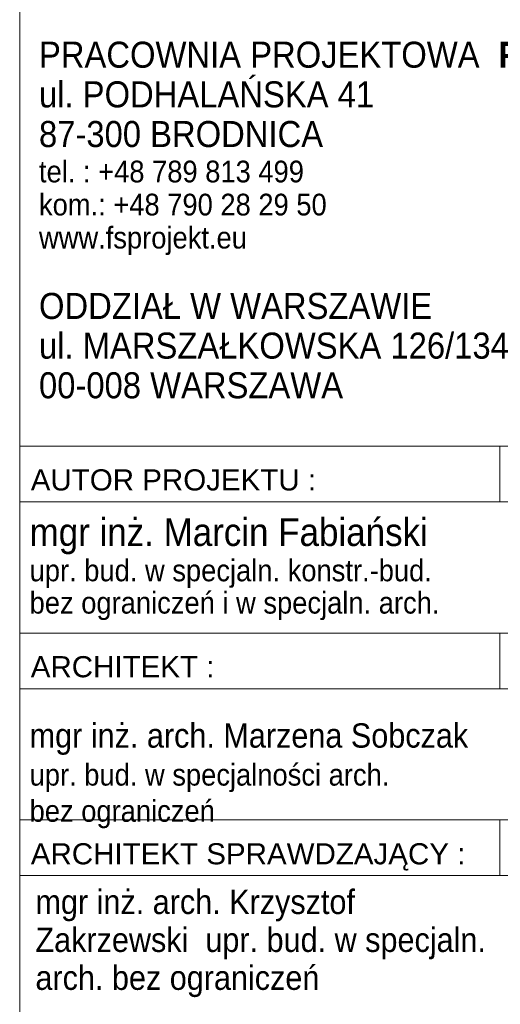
# Model space of a CAD drawing. Header units: centimetres. Extents: x 36226 to 898353716, y 11794 to 57421.
# Tile 7 of 14: x 898353107 to 898353384, y 12365 to 12931. Entities that reach past the tile are written whole.
import ezdxf

# ---------------------------------------------------------------- set-up
doc = ezdxf.new("R2010")
doc.units = ezdxf.units.CM
doc.header["$MEASUREMENT"] = 0
doc.styles.add('GENERATED_STYLE_2', font='arial.ttf')

msp = doc.modelspace()

# ---------------------------------------------------------------- linework, layer by layer
at = {"color": 7, "linetype": 'Continuous', "lineweight": 13}
for p, q in [((898353107.41, 12685.82), (898353683.41, 12685.82)), ((898353383.75, 12685.82), (898353383.75, 12653.82)), ((898353107.41, 12653.82), (898353683.41, 12653.82)), ((898353107.41, 12578.31), (898353683.41, 12578.31)), ((898353383.75, 12578.31), (898353383.75, 12546.31)), ((898353107.41, 12546.31), (898353683.41, 12546.31)), ((898353107.41, 12470.8), (898353683.41, 12470.8)), ((898353383.75, 12470.8), (898353383.75, 12470.77)), ((898353383.75, 12470.8), (898353383.75, 12438.8)), ((898353107.41, 12438.8), (898353683.41, 12438.8))]:
    msp.add_line(p, q, dxfattribs=at)
at = {"color": 7, "linetype": 'Continuous', "lineweight": 13, "flags": 128}
msp.add_lwpolyline([(898353107.41, 14070.4), (898353683.41, 14070.4), (898353683.41, 11793.66), (898353107.41, 11793.66)], close=True, dxfattribs=at)

# ---------------------------------------------------------------- texts
at = {"color": 7, "linetype": 'Continuous', "lineweight": 13, "style": 'GENERATED_STYLE_2'}
for s, insert, char_height, attachment_point, line_spacing_factor in [('\\A1;{\\W0.900000x;\\pql;\\fArial|b0|i0|c238|p38;PRACOWNIA PROJEKTOWA\\fCourier New|b0|i0|c238|p53;\\H0.800000x; \\fArial|b1|i0|c238|p38;\\c223;\\H1.250000x;FS\\fArial|b1|i0|c238|p38;\\C152;projekt\\P\\pql;\\fArial|b0|i0|c238|p38;\\C7;ul. PODHALAŃSKA 41 \\P\\pql;\\fArial|b0|i0|c238|p38;87-300 BRODNICA        \\P\\pql;\\fArial|b0|i0|c238|p38;\\H0.833333x;tel. : +48 789 813 499\\P\\pql;\\fArial|b0|i0|c238|p38;kom.: +48 790 28 29 50\\P\\pql;\\fArial|b0|i0|c238|p38;www.fsprojekt.eu\\P\\pql;\\fArial|b0|i0|c238|p38;\\P\\pql;\\fArial|b0|i0|c238|p38;\\H1.200000x;ODDZIAŁ W WARSZAWIE\\P\\pql;\\fArial|b0|i0|c238|p38;ul. MARSZAŁKOWSKA 126/134 pok. 246\\P\\pql;\\fArial|b0|i0|c238|p38;00-008 WARSZAWA}', (898353118.52, 12918.64), 15, 1, 0.912923), ('\\A1;{\\W0.900000x;\\pql;\\fArial|b0|i0|c238|p38;mgr inż. Marcin Fabiański\\P\\pql;\\fArial|b0|i0|c238|p38;\\H0.781250x;upr. bud. w specjaln. konstr.-bud. \\P\\pql;\\fArial|b0|i0|c238|p38;bez ograniczeń i w specjaln. arch.}', (898353113.13, 12615.09), 16, 4, 0.892313), ('\\A1;{\\W0.900000x;\\pql;\\fArial|b0|i0|c238|p38;mgr inż. arch. Krzysztof \\P\\pql;\\fArial|b0|i0|c238|p38;Zakrzewski  \\fArial|b0|i0|c238|p38;upr. bud. w specjaln. \\P\\pql;\\fArial|b0|i0|c238|p38;arch. bez ograniczeń}', (898353116.48, 12399.72), 14, 4, 0.935281)]:
    msp.add_mtext(s, dxfattribs=dict(at, insert=insert, char_height=char_height, attachment_point=attachment_point, line_spacing_factor=line_spacing_factor))
at = {"color": 7, "linetype": 'Continuous', "lineweight": 13, "attachment_point": 4, "style": 'GENERATED_STYLE_2'}
for s, insert, char_height in [('\\A1;{\\pql;\\fArial|b0|i0|c238|p38;AUTOR PROJEKTU :}', (898353113.78, 12666.38), 12.16), ('\\A1;{\\pql;\\fArial|b0|i0|c238|p38;ARCHITEKT :}', (898353113.78, 12558.88), 12.16), ('\\A1;{\\W0.900000x;\\pql;\\fArial|b0|i0|c238|p38;mgr inż. arch. Marzena Sobczak\\P\\pql;\\fArial|b0|i0|c238|p38;\\H0.892857x;upr. bud. w specjalności arch. \\P\\pql;\\fArial|b0|i0|c238|p38;bez ograniczeń\\P\\pql;\\fArial|b0|i0|c238|p38;\\H1.120000x;}', (898353113.13, 12496.17), 14), ('\\A1;{\\pql;\\fArial|b0|i0|c238|p38;ARCHITEKT SPRAWDZAJĄCY :}', (898353113.81, 12449.52), 12.16)]:
    msp.add_mtext(s, dxfattribs=dict(at, insert=insert, char_height=char_height))

doc.saveas('drawing.dxf')
